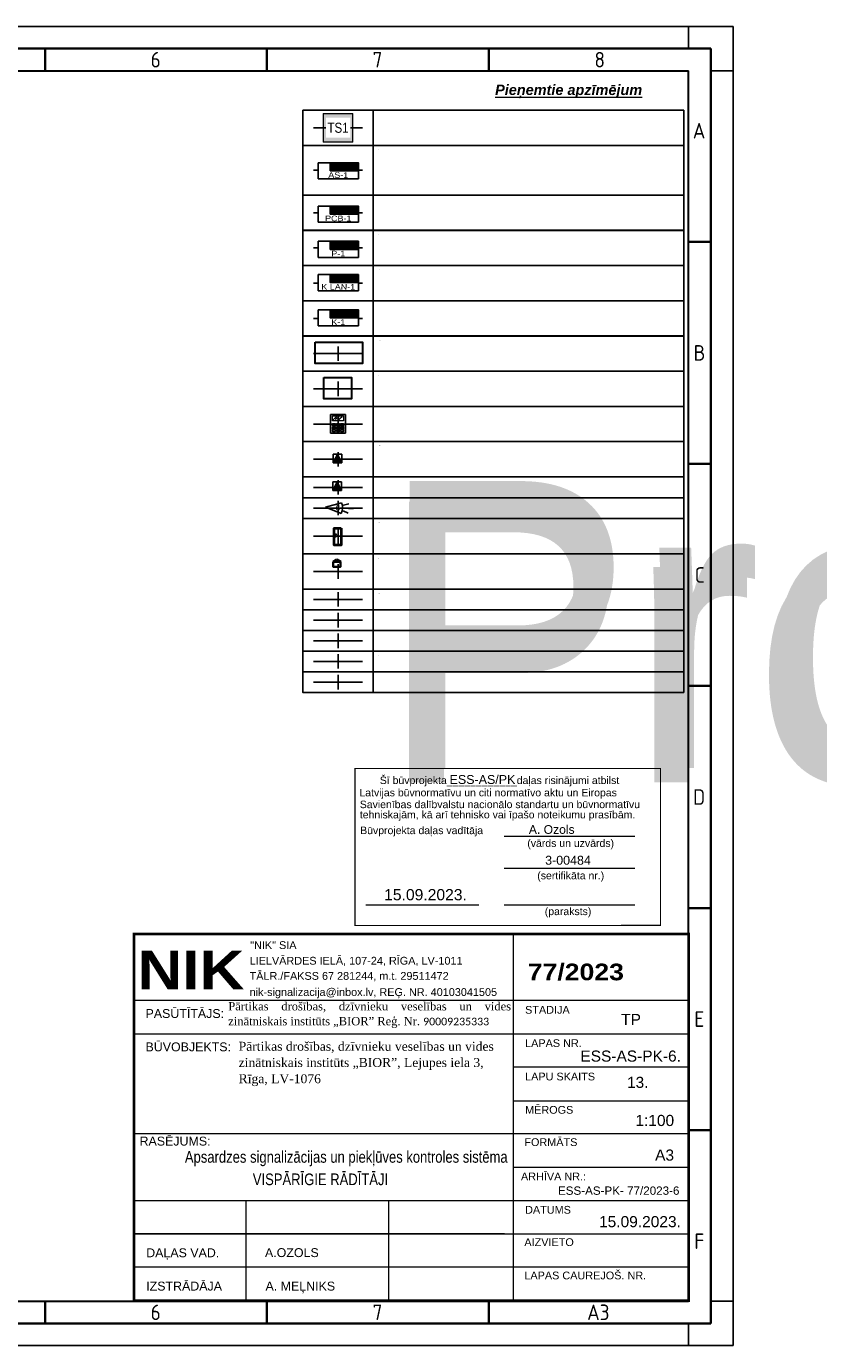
# Model space of a CAD drawing. Header units: millimetres. Extents: x -1662057 to -197461, y -941126 to 63888.
# Tile 207 of 209: x -1570081 to -1545863, y -279418 to -239123. Entities that reach past the tile are written whole.
import ezdxf
from ezdxf.enums import TextEntityAlignment as Align

# ---------------------------------------------------------------- set-up
doc = ezdxf.new("R2018")
doc.units = ezdxf.units.MM
doc.set_wipeout_variables(frame=1)
doc.layers.get('0').update_dxf_attribs({"linetype": 'CONTINUOUS'})
for name, color, linetype, lineweight in [('00_rāmis', 7, 'CONTINUOUS', 18), ('00_text_rakstlaukums', 7, 'CONTINUOUS', 18), ('00_tieva', 7, 'CONTINUOUS', 15), ('1-VS', 174, 'CONTINUOUS', 9), ('AS_detektori', 234, 'CONTINUOUS', 15), ('AS_kabelis', 16, 'CONTINUOUS', 15), ('Izolacija', 250, 'CONTINUOUS', 9), ('TEXT', 7, 'CONTINUOUS', 9), ('Titlebox', 7, 'CONTINUOUS', 9), ('UAS_Text', 7, 'CONTINUOUS', 9), ('Vājstrāvas tīkls', 5, 'CONTINUOUS', 30)]:
    doc.layers.add(name, color=color, linetype=linetype, lineweight=lineweight)
for name, color, linetype in [('Apsardze', 5, 'CONTINUOUS'), ('ESS AS', 5, 'CONTINUOUS'), ('ESS_AS_iekartas', 102, 'CONTINUOUS'), ('PDF_Geometry', 7, 'CONTINUOUS'), ('Rasējuma lapa', 7, 'CONTINUOUS'), ('TEXTI', 7, 'CONTINUOUS'), ('VS AS', 7, 'CONTINUOUS'), ('VS-AS_Iekartas', 5, 'CONTINUOUS'), ('VS_Apzimejumi', 7, 'CONTINUOUS')]:
    doc.layers.add(name, color=color, linetype=linetype)
doc.layers.add('VS_Info', color=21, linetype='CONTINUOUS', plot=False)
doc.styles.add('#STURIS', font='arial.ttf')
doc.styles.add('1', font='ariali.ttf')
doc.styles.add('ARIAL', font='arialbd.ttf')
doc.styles.add('Arial_baltic', font='arial.ttf')
doc.styles.add('Bold', font='ariblk.ttf', dxfattribs={"height": 60})
doc.styles.add('Calibri', font='calibri.ttf')
doc.styles.add('DEL_Arial Narrow', font='ARIALN.TTF')
doc.styles.add('ISO', font='iso')
doc.styles.add('ROMANS', font='arial.ttf', dxfattribs={"width": 0.8, "oblique": 15})
doc.styles.add('WMF-Arial Baltic0', font='arial.ttf')
doc.styles.add('WMF-Arial0', font='arialbd.ttf')

# ---------------------------------------------------------------- blocks, each defined once
blk = doc.blocks.new('A3_L')
at = {"layer": 'Rasējuma lapa'}
for p, q in [((-420, 297), (0, 297)), ((-420, 0), (-420, 297)), ((-420, 287), (-420, 297)), ((-420, 297), (-410, 297)), ((-410, 297), (-410, 292)), ((-10, 297), (0, 297)), ((-10, 292), (-10, 297)), ((0, 0), (0, 297)), ((0, 297), (0, 287)), ((-410, 292), (-415, 292)), ((-415, 292), (-415, 287)), ((-5, 292), (-10, 292)), ((-5, 287), (-5, 292)), ((-415, 287), (-420, 287)), ((0, 287), (-5, 287)), ((-420, 0), (-420, 10)), ((-420, 10), (-415, 10)), ((-415, 10), (-415, 5)), ((-5, 5), (-5, 10)), ((-5, 10), (0, 10)), ((0, 10), (0, 0)), ((-415, 5), (-410, 5)), ((-410, 5), (-410, 0)), ((-10, 0), (-10, 5)), ((-10, 5), (-5, 5)), ((-420, 0), (0, 0)), ((-410, 0), (-420, 0)), ((0, 0), (-10, 0))]:
    blk.add_line(p, q, dxfattribs=at)
at = {"layer": 'Rasējuma lapa', "lineweight": 35}
for p, q in [((-405, 292), (-5, 292)), ((-405, 5), (-405, 292)), ((-355, 287), (-355, 292)), ((-305, 287), (-305, 292)), ((-255, 287), (-255, 292)), ((-205, 287), (-205, 292)), ((-155, 287), (-155, 292)), ((-105, 287), (-105, 292)), ((-55, 287), (-55, 292)), ((-5, 5), (-5, 292)), ((-400, 248.5), (-405, 248.5)), ((-5, 248.5), (-10, 248.5)), ((-400, 198.5), (-405, 198.5)), ((-5, 198.5), (-10, 198.5)), ((-400, 148.5), (-405, 148.5)), ((-5, 148.5), (-10, 148.5)), ((-400, 98.5), (-405, 98.5)), ((-5, 98.5), (-10, 98.5)), ((-400, 48.5), (-405, 48.5)), ((-5, 48.5), (-10, 48.5)), ((-355, 5), (-355, 10)), ((-305, 5), (-305, 10)), ((-255, 5), (-255, 10)), ((-205, 5), (-205, 10)), ((-155, 5), (-155, 10)), ((-105, 5), (-105, 10)), ((-55, 5), (-55, 10)), ((-405, 5), (-5, 5))]:
    blk.add_line(p, q, dxfattribs=at)
at = {"layer": 'Rasējuma lapa', "lineweight": 30}
for p, q in [((-400, 287), (-10, 287)), ((-400, 10), (-400, 287)), ((-10, 10), (-10, 287)), ((-400, 10), (-10, 10))]:
    blk.add_line(p, q, dxfattribs=at)
at = {"layer": 'Rasējuma lapa', "style": 'ISO'}
for s, p in [('1', (-380.88, 287.75)), ('2', (-331.29, 287.75)), ('3', (-281.3, 287.75)), ('4', (-231.4, 287.75)), ('5', (-181.3, 287.75)), ('6', (-131.21, 287.75)), ('7', (-81.22, 287.75)), ('8', (-31.22, 287.75)), ('A', (-9.07, 271.75)), ('A', (-404.07, 268.5)), ('B', (-403.9, 221.75)), ('B', (-8.9, 221.75)), ('C', (-403.64, 171.75)), ('C', (-8.64, 171.75)), ('D', (-404, 121.75)), ('D', (-9, 121.75)), ('E', (-403.73, 71.75)), ('E', (-8.73, 71.75)), ('F', (-403.73, 25)), ('F', (-8.73, 21.75)), ('1', (-380.88, 5.75)), ('2', (-331.29, 5.75)), ('3', (-281.3, 5.75)), ('4', (-231.4, 5.75)), ('5', (-181.3, 5.75)), ('6', (-131.21, 5.75)), ('7', (-81.22, 5.75)), ('A3', (-32.87, 5.75))]:
    blk.add_text(s, height=3.5, dxfattribs=at).set_placement(p)
blk = doc.blocks.new('*U1305')
at = {"layer": 'Rasējuma lapa'}
blk.add_blockref('A3_L', (0, 0), dxfattribs=at)
blk = doc.blocks.new('*U1708')
at = {"layer": 'VS_Apzimejumi', "ltscale": 25}
blk.add_lwpolyline([(-1700, 0), (-1700, -1200), (0, -1200), (0, 0), (-1700, 0)], dxfattribs=at)
at = {"layer": 'VS_Apzimejumi'}
blk.add_lwpolyline([(0, 0), (7500, 0), (7500, -1200), (0, -1200), (0, 0)], dxfattribs=at)
at = {"layer": 'VS_Info'}
blk.add_line((-1445, -600), (-255, -600), dxfattribs=at)
blk.add_lwpolyline([(-850, -425), (-850, -775)], dxfattribs=at)
at = {"lineweight": 30, "flags": 104}
blk.add_attdef('NOSAUKUMS', text='', height=200, dxfattribs=at).set_placement((121, -99), align=Align.TOP_LEFT)
blk = doc.blocks.new('*U1709')
at = {"layer": 'VS_Apzimejumi', "ltscale": 25}
blk.add_lwpolyline([(-1700, 0), (-1700, -850), (0, -850), (0, 0), (-1700, 0)], dxfattribs=at)
at = {"layer": 'VS_Apzimejumi'}
blk.add_lwpolyline([(0, 0), (7500, 0), (7500, -850), (0, -850), (0, 0)], dxfattribs=at)
at = {"layer": 'VS_Info'}
blk.add_line((-1445, -425), (-255, -425), dxfattribs=at)
blk.add_lwpolyline([(-850, -250), (-850, -600)], dxfattribs=at)
at = {"lineweight": 30, "flags": 104}
blk.add_attdef('NOSAUKUMS', text='', height=200, dxfattribs=at).set_placement((121, -99), align=Align.TOP_LEFT)
blk = doc.blocks.new('DEL_VS-AS_kontroles_panelis')
blk.add_wipeout([(-326, 261), (326, 261), (326, -1), (-326, -1)]).dxf.layer = 'AS_kabelis'
at = {"layer": 'VS-AS_Iekartas', "color": 0}
for p, q in [((-325, 260), (325, 260)), ((-325, 0), (-325, 260)), ((-130, 252), (-122, 260)), ((-130, 229), (-99, 260)), ((-130, 207), (-77, 260)), ((-130, 184), (-54, 260)), ((-130, 162), (-32, 260)), ((-130, 139), (-9, 260)), ((-18, 130), (-130, 242)), ((-40, 130), (-130, 220)), ((5, 130), (-125, 260)), ((-117, 130), (13, 260)), ((27, 130), (-103, 260)), ((-95, 130), (35, 260)), ((50, 130), (-80, 260)), ((-72, 130), (58, 260)), ((72, 130), (-58, 260)), ((-50, 130), (80, 260)), ((95, 130), (-35, 260)), ((-27, 130), (103, 260)), ((117, 130), (-13, 260)), ((-5, 130), (125, 260)), ((139, 130), (9, 260)), ((18, 130), (148, 260)), ((162, 130), (32, 260)), ((40, 130), (170, 260)), ((184, 130), (54, 260)), ((63, 130), (193, 260)), ((207, 130), (77, 260)), ((85, 130), (215, 260)), ((229, 130), (99, 260)), ((108, 130), (238, 260)), ((252, 130), (122, 260)), ((130, 130), (260, 260)), ((274, 130), (144, 260)), ((152, 130), (282, 260)), ((297, 130), (167, 260)), ((175, 130), (305, 260)), ((319, 130), (189, 260)), ((197, 130), (325, 258)), ((325, 146), (211, 260)), ((220, 130), (325, 235)), ((325, 169), (234, 260)), ((242, 130), (325, 213)), ((325, 191), (256, 260)), ((325, 214), (279, 260)), ((325, 236), (301, 260)), ((325, 259), (324, 260)), ((325, 260), (325, 0)), ((325, 0), (-325, 0)), ((-63, 130), (-130, 197)), ((-85, 130), (-130, 175)), ((-108, 130), (-130, 152)), ((265, 130), (325, 190)), ((287, 130), (325, 168)), ((310, 130), (325, 145))]:
    blk.add_line(p, q, dxfattribs=at)
blk.add_lwpolyline([(-130, 260), (325, 260), (325, 130), (-130, 130)], close=True, dxfattribs=at)
at = {"layer": 'VS-AS_Iekartas', "color": 0, "style": 'DEL_Arial Narrow', "width": 1.4}
blk.add_attdef('TIPS', text='', height=90, dxfattribs=at).set_placement((0, -10), align=Align.BOTTOM_CENTER)
blk = doc.blocks.new('*U1710')
at = {"layer": 'VS_Apzimejumi', "ltscale": 25}
blk.add_lwpolyline([(-1700, 0), (-1700, -500), (0, -500), (0, 0), (-1700, 0)], dxfattribs=at)
at = {"layer": 'VS_Apzimejumi'}
blk.add_lwpolyline([(0, 0), (7500, 0), (7500, -500), (0, -500), (0, 0)], dxfattribs=at)
at = {"layer": 'VS_Info'}
blk.add_line((-1445, -250), (-255, -250), dxfattribs=at)
blk.add_lwpolyline([(-850, -75), (-850, -425)], dxfattribs=at)
at = {"lineweight": 30, "flags": 104}
blk.add_attdef('NOSAUKUMS', text='', height=200, dxfattribs=at).set_placement((121, -99), align=Align.TOP_LEFT)
blk = doc.blocks.new('*U2829')
at = {"layer": 'Vājstrāvas tīkls', "color": 234, "lineweight": 9}
for p, q in [((-140, 385), (-54, 479)), ((-54, 479), (-72, 402)), ((-72, 402), (15, 478)), ((-13, 367), (118, 481)), ((15, 478), (-13, 367))]:
    blk.add_line(p, q, dxfattribs=at)
at = {"layer": 'Vājstrāvas tīkls', "color": 234, "lineweight": 15, "ltscale": 0.05}
blk.add_lwpolyline([(-217, 542), (217, 542), (217, 0), (-217, 0)], close=True, dxfattribs=at)
at = {"layer": 'Vājstrāvas tīkls', "color": 234, "lineweight": 25, "ltscale": 0.05}
for points in [[(-217, 542), (217, 542), (217, 0), (-217, 0)], [(-164, 268), (-77, 268), (-77, 217), (-164, 217)], [(-164, 184), (-77, 184), (-77, 133), (-164, 133)], [(-164, 100), (-77, 100), (-77, 49), (-164, 49)], [(-44, 268), (44, 268), (44, 217), (-44, 217)], [(-44, 184), (44, 184), (44, 133), (-44, 133)], [(-44, 100), (44, 100), (44, 49), (-44, 49)], [(77, 268), (164, 268), (164, 217), (77, 217)], [(77, 184), (164, 184), (164, 133), (77, 133)], [(77, 100), (164, 100), (164, 49), (77, 49)]]:
    blk.add_lwpolyline(points, close=True, dxfattribs=at)
at = {"layer": 'Vājstrāvas tīkls', "color": 234, "lineweight": 9, "ltscale": 0.05}
blk.add_lwpolyline([(-164, 502), (164, 502), (164, 354), (-164, 354)], close=True, dxfattribs=at)
at = {"layer": 'AS_detektori', "lineweight": 5, "style": 'ARIAL'}
blk.add_attdef('KEYPAD', text='', height=188, dxfattribs=at).set_placement((-596, 331), align=Align.CENTER)
blk = doc.blocks.new('A$C7E0A7937')
at = {"layer": 'Izolacija', "ltscale": 5, "true_color": 0xffffff}
h = blk.add_hatch(color=7, dxfattribs=at)
h.dxf.hatch_style = 1
h.paths.add_polyline_path([(399, 375), (-399, 375), (-399, -375), (399, -375)])
at = {"layer": '1-VS', "color": 5, "lineweight": 20, "ltscale": 20, "const_width": 22.5}
blk.add_lwpolyline([(-399, -375), (399, -375), (399, 375), (-399, 375)], close=True, dxfattribs=at)
at = {"layer": '1-VS', "color": 251, "lineweight": 20, "ltscale": 20}
blk.add_lwpolyline([(-399, -375), (399, -375), (399, 375), (-399, 375)], close=True, dxfattribs=at)
at = {"layer": 'UAS_Text', "color": 251, "lineweight": 9, "insert": (1, -1), "char_height": 270, "width": 385.23, "attachment_point": 5, "bg_fill": 3, "box_fill_scale": 1.5, "bg_fill_color": 256, "bg_fill_transparency": 0}
blk.add_mtext('{\\fArial Narrow|b0|i0|c186|p34;\\C5;TS1}', dxfattribs=at)
blk = doc.blocks.new('smk')
at = {"layer": 'Apsardze'}
for p, q in [((-200, 0), (-200, 200)), ((-200, 0), (-100, 200)), ((-200, 200), (0, 200)), ((0, 0), (-200, 0)), ((-100, 200), (0, 0)), ((0, 200), (0, 0))]:
    blk.add_line(p, q, dxfattribs=at)
at = {"layer": 'Apsardze', "linetype": 'ByBlock'}
for p, q in [((-188, 25), (-13, 25)), ((-170, 60), (-30, 60)), ((-152, 96), (-48, 96)), ((-135, 131), (-65, 131)), ((-117, 166), (-83, 166))]:
    blk.add_line(p, q, dxfattribs=at)
blk = doc.blocks.new('pir')
at = {"layer": 'Apsardze'}
for p, q in [((-530, 1), (-797, 1)), ((-512, 81), (-665, 133)), ((0, 0), (-457, 153)), ((0, 0), (-457, -152)), ((-512, -84), (-662, -135))]:
    blk.add_line(p, q, dxfattribs=at)
blk.add_arc((-151, 1), 342, 153.6522, 206.5245, dxfattribs=at)

msp = doc.modelspace()

# ---------------------------------------------------------------- linework, layer by layer
at = {"layer": '00_rāmis'}
for p, q in [((-1549834.87977, -266844.64774), (-1566793.97119, -266844.64769)), ((-1549834.87662, -266844.64774), (-1566793.96804, -266844.64769))]:
    msp.add_line(p, q, dxfattribs=at)
at = {"layer": '00_rāmis', "const_width": 84.79564}
msp.add_lwpolyline([(-1566793.97854, -278041.71535), (-1549834.87662, -278041.71535), (-1549834.87662, -266844.64774), (-1566793.97854, -266844.64774)], close=True, dxfattribs=at)
at = {"layer": '00_tieva', "color": 18, "true_color": 0x000000, "transparency": 33554687}
for p, q in [((-1551486.56201, -263871.29886), (-1555477.79483, -263871.29886)), ((-1551486.56201, -264844.99429), (-1555477.79483, -264844.99429)), ((-1556251.48328, -265962.85938), (-1559705.02582, -265962.85938)), ((-1551486.56201, -265962.85938), (-1555477.79483, -265962.85938))]:
    msp.add_line(p, q, dxfattribs=at)
at = {"layer": '00_tieva'}
for p, q in [((-1555193.53925, -278041.71763), (-1555193.53925, -266844.64769)), ((-1549834.87977, -268880.56725), (-1566793.96995, -268880.55155)), ((-1555193.54846, -278041.71763), (-1555193.54846, -268880.56725)), ((-1566793.97091, -269899.23524), (-1549834.88898, -269899.23524)), ((-1549834.87977, -270917.61203), (-1555193.54846, -270917.61202)), ((-1555193.54846, -271936.28497), (-1549834.88898, -271936.28497)), ((-1549834.87977, -272953.53155), (-1566793.97457, -272953.53149)), ((-1555193.54846, -273972.20448), (-1549834.88898, -273972.20448)), ((-1566793.97601, -274989.45101), (-1549834.87977, -274989.45106)), ((-1566793.97601, -274989.45101), (-1549834.87977, -274989.45106)), ((-1563362.32859, -278041.71603), (-1563362.32859, -274989.45101)), ((-1558999.18252, -278041.71715), (-1558999.18252, -274989.45101)), ((-1555463.92391, -276006.98285), (-1566793.97679, -276006.98285)), ((-1566793.97601, -276006.98285), (-1549834.87977, -276006.98291)), ((-1555463.92391, -276006.98285), (-1566658.29915, -276006.98285)), ((-1555463.92391, -277024.5147), (-1566793.97679, -277024.5147)), ((-1549834.87977, -277024.51475), (-1566658.29915, -277024.5147))]:
    msp.add_line(p, q, dxfattribs=at)
at = {"layer": 'ESS AS', "color": 1, "lineweight": 35, "ltscale": 2, "transparency": 33554687}
for p, q in [((-1560590.12758, -255404.54874), (-1560704.30588, -255479.45093)), ((-1560587.74834, -255404.54874), (-1560473.57004, -255479.45093))]:
    msp.add_line(p, q, dxfattribs=at)
at = {"layer": 'ESS AS', "color": 5, "lineweight": 40, "ltscale": 2, "transparency": 33554687}
msp.add_lwpolyline([(-1560454.78259, -254445.48156), (-1560454.78259, -254966.68266), (-1560672.53194, -254966.68266), (-1560672.53194, -254445.48156)], close=True, dxfattribs=at)
at = {"layer": 'ESS AS', "color": 1, "lineweight": 35, "ltscale": 2, "transparency": 33554687}
msp.add_lwpolyline([(-1560704.43425, -255479.58546), (-1560474.15202, -255479.58546), (-1560474.15202, -255626.07779), (-1560704.43425, -255626.07779)], close=True, dxfattribs=at)
at = {"layer": 'ESS AS', "color": 5, "transparency": 33554687, "const_width": 31.64062}
for points in [[(-1561308.07097, -256614.23147), (-1559801.97722, -256614.23147)], [(-1561308.07097, -257255.48147), (-1559801.97722, -257255.48147)]]:
    msp.add_lwpolyline(points, dxfattribs=at)
at = {"layer": 'ESS AS', "color": 6, "transparency": 33554687, "const_width": 31.64062}
for points in [[(-1561308.07097, -257891.10533), (-1559801.97722, -257891.10533)], [(-1561308.07097, -258518.83278), (-1559801.97722, -258518.83278)]]:
    msp.add_lwpolyline(points, dxfattribs=at)
at = {"layer": 'ESS AS', "color": 1, "transparency": 33554687, "const_width": 31.64062}
msp.add_lwpolyline([(-1561308.07097, -259159.3061), (-1559801.97722, -259159.3061)], dxfattribs=at)
at = {"layer": 'ESS_AS_iekartas', "color": 5, "lineweight": 30}
msp.add_lwpolyline([(-1561255.49345, -248767.93701), (-1559807.22335, -248767.93701), (-1559807.22335, -249420.98385), (-1561255.49345, -249420.98385)], close=True, dxfattribs=at)
at = {"layer": 'ESS_AS_iekartas', "color": 6, "lineweight": 30}
msp.add_lwpolyline([(-1560991.70182, -249843.72948), (-1560144.16033, -249843.72948), (-1560144.16033, -250496.77631), (-1560991.70182, -250496.77631)], close=True, dxfattribs=at)
at = {"layer": 'PDF_Geometry', "lineweight": 9}
msp.add_lwpolyline([(-1566444.61495, -266825.83908), (-1549832.14176, -266825.83908)], dxfattribs=at)
at = {"layer": 'TEXTI', "color": 18, "ltscale": 30, "true_color": 0x000000, "transparency": 33554687, "const_width": 33.97769}
msp.add_lwpolyline([(-1560035.59591, -266583.93263), (-1560035.51662, -261793.07446), (-1550696.61247, -261793.0457), (-1550696.61247, -266582.27459)], close=True, dxfattribs=at)

# ---------------------------------------------------------------- block references
at = {"layer": 'ESS AS', "color": 18, "true_color": 0x000000, "transparency": 33554687}
ref = msp.add_blockref('*U1709', (-1559479.23504, -241682.24615), dxfattribs=dict(at, xscale=1.265625, yscale=1.265625, zscale=1.265625))
lines = msp.add_mtext('Projekt. telekomunikāciju 19" skapis', dxfattribs={"layer": '0', "insert": (-1559326.40271, -241807.38142), "char_height": 2.5, "attachment_point": 1})
ref.add_attrib('NOSAUKUMS', '', (-1559326.40271, -241807.38142), dxfattribs={"flags": 104}).embed_mtext(lines)
ref = msp.add_blockref('*U1708', (-1559479.24284, -242758.01221), dxfattribs=dict(at, xscale=1.265625, yscale=1.265625, zscale=1.265625))
lines = msp.add_mtext('Projekt. centrālais vadības panelis Integriti ISC Controller, \\Pmetāliskā kārba ar barošanas bloku.  INTG-996001EUPS \\Par visām paplašinātāju kartēm', dxfattribs={"layer": '0', "insert": (-1559326.41052, -242883.14748), "char_height": 2.5, "attachment_point": 1})
ref.add_attrib('NOSAUKUMS', '', (-1559326.41052, -242883.14748), dxfattribs={"flags": 104}).embed_mtext(lines)
ref = msp.add_blockref('*U1709', (-1559479.24284, -244276.71207), dxfattribs=dict(at, xscale=1.265625, yscale=1.265625, zscale=1.265625))
lines = msp.add_mtext('Projekt. 8 zonu paplāšinātājs Integriti - 8 Zone LAN,\\PPCB only. INTG-996005PCB&KIT', dxfattribs={"layer": '0', "insert": (-1559326.41052, -244401.84734), "char_height": 2.5, "attachment_point": 1})
ref.add_attrib('NOSAUKUMS', '', (-1559326.41052, -244401.84734), dxfattribs={"flags": 104}).embed_mtext(lines)
ref = msp.add_blockref('*U1709', (-1559479.24284, -245352.72667), dxfattribs=dict(at, xscale=1.265625, yscale=1.265625, zscale=1.265625))
lines = msp.add_mtext('Projekt. 8 zonu paplāšinātājs Integriti - 8 Zone UniBus,\\PINTG-996500PCB&KIT', dxfattribs={"layer": '0', "insert": (-1559326.41052, -245477.86194), "char_height": 2.5, "attachment_point": 1})
ref.add_attrib('NOSAUKUMS', '', (-1559326.41052, -245477.86194), dxfattribs={"flags": 104}).embed_mtext(lines)
ref = msp.add_blockref('*U1709', (-1559479.24284, -246428.52635), dxfattribs=dict(at, xscale=1.265625, yscale=1.265625, zscale=1.265625))
lines = msp.add_mtext('Projekt. divu durvju kontrolieris Intelligent LAN Access\\PModule. INTG-996018PCB&K', dxfattribs={"layer": '0', "insert": (-1559326.41052, -246553.66162), "char_height": 2.5, "attachment_point": 1})
ref.add_attrib('NOSAUKUMS', '', (-1559326.41052, -246553.66162), dxfattribs={"flags": 104}).embed_mtext(lines)
ref = msp.add_blockref('*U1709', (-1559479.24284, -247504.32292), dxfattribs=dict(at, xscale=1.265625, yscale=1.265625, zscale=1.265625))
lines = msp.add_mtext('Projekt. UniBus Divu durvju kontrolieris-paplāšinātājs \\PINTG-996535PCB&K', dxfattribs={"layer": '0', "insert": (-1559326.41052, -247629.45819), "char_height": 2.5, "attachment_point": 1})
ref.add_attrib('NOSAUKUMS', '', (-1559326.41052, -247629.45819), dxfattribs={"flags": 104}).embed_mtext(lines)
ref = msp.add_blockref('*U1709', (-1559479.24284, -248579.97994), dxfattribs=dict(at, xscale=1.265625, yscale=1.265625, zscale=1.265625))
lines = msp.add_mtext('Projekt. metāliskā kārba ar barošanas bloku 8A \\PINTG-995203PE8EU', dxfattribs={"layer": '0', "insert": (-1559326.41052, -248705.11521), "char_height": 2.5, "attachment_point": 1})
ref.add_attrib('NOSAUKUMS', '', (-1559326.41052, -248705.11521), dxfattribs={"flags": 104}).embed_mtext(lines)
ref = msp.add_blockref('*U1709', (-1559479.24284, -249655.7724), dxfattribs=dict(at, xscale=1.265625, yscale=1.265625, zscale=1.265625))
lines = msp.add_mtext('Projekt. metāliskā kārba ar barošanas bloku 3A \\PINTG-995201PEEU3', dxfattribs={"layer": '0', "insert": (-1559326.41052, -249780.90767), "char_height": 2.5, "attachment_point": 1})
ref.add_attrib('NOSAUKUMS', '', (-1559326.41052, -249780.90767), dxfattribs={"flags": 104}).embed_mtext(lines)
ref = msp.add_blockref('*U1709', (-1559479.24284, -250731.55833), dxfattribs=dict(at, xscale=1.265625, yscale=1.265625, zscale=1.265625))
lines = msp.add_mtext('Projekt. LCD vadības tastatūra Prisma Terminal \\Pfor Integriti - White INTG-996400', dxfattribs={"layer": '0', "insert": (-1559326.41052, -250856.6936), "char_height": 2.5, "attachment_point": 1})
ref.add_attrib('NOSAUKUMS', '', (-1559326.41052, -250856.6936), dxfattribs={"flags": 104}).embed_mtext(lines)
at = {"layer": 'ESS AS', "transparency": 33554687}
ref = msp.add_blockref('*U2829', (-1560555.02409, -251544.55759), dxfattribs=dict(at, xscale=1.0418625, yscale=1.0418625, zscale=1.0418625))
lines = msp.add_mtext('VP ', dxfattribs={"layer": 'AS_detektori', "lineweight": 5, "insert": (-1561175.67416, -251199.74323), "char_height": 2.5, "attachment_point": 1, "bg_fill": 3, "box_fill_scale": 1, "bg_fill_color": 256, "bg_fill_transparency": 0})
ref.add_attrib('KEYPAD', '', (-1561175.67416, -251199.74323), dxfattribs={"flags": 104}).embed_mtext(lines)
at = {"layer": 'ESS AS', "color": 18, "true_color": 0x000000, "transparency": 33554687}
ref = msp.add_blockref('*U1709', (-1559479.24284, -251807.32143), dxfattribs=dict(at, xscale=1.265625, yscale=1.265625, zscale=1.265625))
lines = msp.add_mtext('Projekt. magnētiskais kontakts vārtiem, uzliekamais, \\Pnostrādāšanas attālums 7.3 cm ar plāksni MS-55', dxfattribs={"layer": '0', "insert": (-1559326.41052, -251932.4567), "char_height": 2.5, "attachment_point": 1})
ref.add_attrib('NOSAUKUMS', '', (-1559326.41052, -251932.4567), dxfattribs={"flags": 104}).embed_mtext(lines)
ref = msp.add_blockref('*U1710', (-1559479.24284, -252886.61472), dxfattribs=dict(at, xscale=1.265625, yscale=1.265625, zscale=1.265625))
lines = msp.add_mtext('Projekt. durvju magnētiskie kontakti ZDD-417M', dxfattribs={"layer": '0', "insert": (-1559326.41052, -253011.74999), "char_height": 8762.180394, "attachment_point": 1})
ref.add_attrib('NOSAUKUMS', '', (-1559326.41052, -253011.74999), dxfattribs={"flags": 104}).embed_mtext(lines)
ref = msp.add_blockref('*U1710', (-1559479.24284, -253519.24491), dxfattribs=dict(at, xscale=1.265625, yscale=1.265625, zscale=1.265625))
lines = msp.add_mtext('Projekt. kombinētajs detektors TITAN GB', dxfattribs={"layer": '0', "insert": (-1559326.41052, -253644.38018), "char_height": 8572.5175739, "attachment_point": 1})
ref.add_attrib('NOSAUKUMS', '', (-1559326.41052, -253644.38018), dxfattribs={"flags": 104}).embed_mtext(lines)
ref = msp.add_blockref('*U1709', (-1559479.24284, -254159.15909), dxfattribs=dict(at, xscale=1.265625, yscale=1.265625, zscale=1.265625))
lines = msp.add_mtext('Projekt. Karšu nolāsītājs ar kodu šifrātoru \\P(datu protokols E-Marim un RS485) INTG-994725', dxfattribs={"layer": '0', "insert": (-1559326.41052, -254284.29436), "char_height": 2.5, "attachment_point": 1})
ref.add_attrib('NOSAUKUMS', '', (-1559326.41052, -254284.29436), dxfattribs={"flags": 104}).embed_mtext(lines)
ref = msp.add_blockref('*U1709', (-1559479.24284, -255234.83243), dxfattribs=dict(at, xscale=1.265625, yscale=1.265625, zscale=1.265625))
lines = msp.add_mtext('Projekt. elektromagnētiskais sprūds, normāli atvērts (NO)\\PEff-Eff, 12/24Vdc, Eff-Eff 138W.13-----E91', dxfattribs={"layer": '0', "insert": (-1559326.41052, -255359.9677), "char_height": 2.5, "attachment_point": 1})
ref.add_attrib('NOSAUKUMS', '', (-1559326.41052, -255359.9677), dxfattribs={"flags": 104}).embed_mtext(lines)
ref = msp.add_blockref('*U1710', (-1559479.24284, -256309.07408), dxfattribs=dict(at, xscale=1.265625, yscale=1.265625, zscale=1.265625))
lines = msp.add_mtext('Projekt. kabelis (magnētkontaktiem) CQR 4x0,22', dxfattribs={"layer": '0', "insert": (-1559326.41052, -256434.20935), "char_height": 2.5, "attachment_point": 1})
ref.add_attrib('NOSAUKUMS', '', (-1559326.41052, -256434.20935), dxfattribs={"flags": 104}).embed_mtext(lines)
ref = msp.add_blockref('*U1710', (-1559479.24284, -256941.88658), dxfattribs=dict(at, xscale=1.265625, yscale=1.265625, zscale=1.265625))
lines = msp.add_mtext('Projekt. kabelis (kustības detektoriem) CQR 8x0,22', dxfattribs={"layer": '0', "insert": (-1559326.41052, -257067.02185), "char_height": 2.5, "attachment_point": 1})
ref.add_attrib('NOSAUKUMS', '', (-1559326.41052, -257067.02185), dxfattribs={"flags": 104}).embed_mtext(lines)
ref = msp.add_blockref('*U1710', (-1559479.24284, -257574.69908), dxfattribs=dict(at, xscale=1.265625, yscale=1.265625, zscale=1.265625))
lines = msp.add_mtext('Projekt. kabelis (tastatūrām) Cat5e FTP 4x2x0.5', dxfattribs={"layer": '0', "insert": (-1559326.41052, -257699.83435), "char_height": 2.5, "attachment_point": 1})
ref.add_attrib('NOSAUKUMS', '', (-1559326.41052, -257699.83435), dxfattribs={"flags": 104}).embed_mtext(lines)
ref = msp.add_blockref('*U1710', (-1559479.24284, -258202.42653), dxfattribs=dict(at, xscale=1.265625, yscale=1.265625, zscale=1.265625))
lines = msp.add_mtext('Projekt. kabelis (panelim) Cat5e FTP  4x2x0.5', dxfattribs={"layer": '0', "insert": (-1559326.41052, -258327.5618), "char_height": 2.5, "attachment_point": 1})
ref.add_attrib('NOSAUKUMS', '', (-1559326.41052, -258327.5618), dxfattribs={"flags": 104}).embed_mtext(lines)
ref = msp.add_blockref('*U1710', (-1559479.24284, -258834.85072), dxfattribs=dict(at, xscale=1.265625, yscale=1.265625, zscale=1.265625))
lines = msp.add_mtext('Projekt. kabelis (sprūdam) Omy 2x1.0', dxfattribs={"layer": '0', "insert": (-1559326.41052, -258959.98599), "char_height": 2.5, "attachment_point": 1})
ref.add_attrib('NOSAUKUMS', '', (-1559326.41052, -258959.98599), dxfattribs={"flags": 104}).embed_mtext(lines)
at = {"layer": 'Rasējuma lapa', "xscale": 135.6730224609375, "yscale": 135.6730224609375, "zscale": 135.6730224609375}
msp.add_blockref('*U1305', (-1548479.97258, -279417.96394), dxfattribs=at)
at = {"layer": 'VS AS', "xscale": 1.318359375, "yscale": 1.318359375, "zscale": 1.318359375}
for p in [(-1560440.0059, -252457.48495), (-1560449.4659, -253302.60232)]:
    msp.add_blockref('smk', p, dxfattribs=at)
at = {"layer": 'VS AS', "xscale": 1.0546875, "yscale": 1.0546875, "zscale": 1.0546875, "rotation": 176.8636173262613}
msp.add_blockref('pir', (-1560933.69678, -253809.95124), dxfattribs=at)

# ---------------------------------------------------------------- texts
at = {"layer": '00_rāmis'}
for s, height, style, p in [('"NIK" SIA', 237.444202, 'Arial_baltic', (-1563238.32633, -267304.08306)), ('LIELVĀRDES IELĀ, 107-24, RĪGA, LV-1011', 237.4442015, 'Arial_baltic', (-1563256.84092, -267780.64946)), ('TĀLR./FAKSS 67 281244, m.t. 29511472', 237.4442015, 'Arial_baltic', (-1563256.84092, -268244.63523)), ('77/2023', 508.773834, 'Bold', (-1554755.2603, -268258.65951)), ('nik-signalizacija@inbox.lv, REĢ. NR. 40103041505', 237.4442015, 'Arial_baltic', (-1563256.84092, -268737.86183)), ('PASŪTĪTĀJS:', 271.3460449, 'Arial_baltic', (-1566438.5746, -269410.37884)), ('PASŪTĪTĀJS:', 271.3460449, 'Arial_baltic', (-1566438.56539, -269410.37884)), ('STADIJA', 237.444202, 'Arial_baltic', (-1554836.19725, -269280.58241)), ('TP', 338.3346, 'Arial_baltic', (-1551899.96693, -269625.05286)), ('BŪVOBJEKTS:', 271.3460449, 'Arial_baltic', (-1566438.56436, -270428.75067)), ('LAPAS NR.', 237.444202, 'Arial_baltic', (-1554836.19725, -270298.11425)), ('ESS-AS-PK-6. ', 338.3345998, 'Arial_baltic', (-1553145.37738, -270743.16937)), ('LAPU SKAITS', 237.4442015, 'Arial_baltic', (-1554836.19725, -271317.63213)), ('13.', 338.3346, 'Arial_baltic', (-1551720.86169, -271545.70179)), ('MĒROGS', 237.444202, 'Arial_baltic', (-1554836.19725, -272335.44925)), ('1:100', 339.182556, 'Arial_baltic', (-1551465.49044, -272710.49106)), ('RASĒJUMS:', 271.346045, 'Arial_baltic', (-1566620.76941, -273307.00529)), ('FORMĀTS', 237.444202, 'Arial_baltic', (-1554858.82992, -273322.40955)), ('A3', 339.182556, 'Arial_baltic', (-1550862.32735, -273767.19642)), ('ARHĪVA NR.:', 237.4442015, 'Arial_baltic', (-1554962.35358, -274370.91266)), ('ESS-AS-PK- 77/2023-6', 254.3869171, 'Arial_baltic', (-1553831.43292, -274811.31707)), ('DATUMS', 237.444202, 'Arial_baltic', (-1554836.19632, -275388.7129)), ('15.09.2023.', 339.1825562, 'Arial_baltic', (-1552576.37213, -275800.96737)), ('DAĻAS VAD.', 271.346045, 'Arial_baltic', (-1566417.71702, -276718.34953)), ('AIZVIETO', 237.444202, 'Arial_baltic', (-1554858.66627, -276376.61884)), ('A.OZOLS', 271.346045, 'Arial_baltic', (-1562787.61538, -276713.61961)), ('LAPAS CAUREJOŠ. NR.', 237.4442015, 'Arial_baltic', (-1554858.66685, -277394.30906)), ('IZSTRĀDĀJA', 271.346045, 'Arial_baltic', (-1566417.71702, -277735.88137)), ('A. MEĻNIKS', 271.346045, 'Arial_baltic', (-1562770.95234, -277735.88204))]:
    msp.add_text(s, height=height, dxfattribs=dict(at, style=style)).set_placement(p)
at = {"layer": '00_rāmis', "color": 5, "style": 'Bold'}
msp.add_text('NIK', height=1187.138947, dxfattribs=at).set_placement((-1566683.98508, -268537.07191))
at = {"layer": '00_text_rakstlaukums', "style": 'Arial_baltic', "width": 0.8}
for s, p in [('Apsardzes signalizācijas un piekļūves kontroles sistēma', (-1565235.74737, -273832.0165)), ('VISPĀRĪGIE RĀDĪTĀJI', (-1563159.25555, -274516.71889))]:
    msp.add_text(s, height=356.141684, dxfattribs=at).set_placement(p)
at = {"layer": 'ESS AS', "color": 5, "transparency": 33554687, "style": 'WMF-Arial0'}
msp.add_text('N', height=133.25214, dxfattribs=at).set_placement((-1560644.29136, -254743.11244))
at = {"layer": 'ESS AS', "color": 7, "linetype": 'ByBlock', "lineweight": 15, "transparency": 33554687, "insert": (-1555752.37149, -240901.81377), "char_height": 265.78125, "width": 9130.2583428, "attachment_point": 1, "rotation": 359.969999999, "style": '1'}
msp.add_mtext('{\\fArial|b1|i1|c186|p34;\\H1.1905x;\\L\\C256;\\c0;Pieņemtie apzīmējum}', dxfattribs=at)
at = {"layer": 'TEXT', "color": 18, "true_color": 0x000000, "transparency": 33554687, "insert": (-1557880.04601, -265646.74542), "char_height": 342.7734375, "width": 3509.488975, "attachment_point": 5, "style": '#STURIS'}
msp.add_mtext('{\\fArial|b0|i0|c186|p34;15.\\fArial|b0|i0|c0|p34;0\\fArial|b0|i0|c186|p34;9.2023.}', dxfattribs=at)
at = {"layer": 'TEXTI', "color": 18, "ltscale": 30, "true_color": 0x000000, "transparency": 33554687}
for s, height, style, p in [('Šī būvprojekta____________daļas risinājumi atbilst', 229.3494299, 'WMF-Arial Baltic0', (-1559277.49002, -262265.50216)), ('ESS-AS/PK', 272.46727, 'Arial_baltic', (-1557143.34252, -262262.64406)), ('Latvijas būvnormatīvu un citi normatīvo aktu un Eiropas ', 229.3494299, 'WMF-Arial Baltic0', (-1559901.02954, -262641.02291)), ('tehniskajām, kā arī tehnisko vai īpašo noteikumu prasībām.', 229.3494299, 'WMF-Arial Baltic0', (-1559888.9139, -263314.53944)), ('Savienības dalībvalstu nacionālo standartu un būvnormatīvu ', 229.3494299, 'WMF-Arial Baltic0', (-1559888.9139, -263001.53484)), ('Būvprojekta daļas vadītāja', 229.3494299, 'WMF-Arial Baltic0', (-1559877.66573, -263795.17327)), ('A. Ozols', 265.319824, 'Arial_baltic', (-1554722.19593, -263786.07442)), ('(vārds un uzvārds)', 229.3494299, 'WMF-Arial Baltic0', (-1554769.28765, -264185.95291)), ('3-00484', 272.46727, 'Arial_baltic', (-1554223.18585, -264729.06867)), ('(sertifikāta nr.)', 229.3494299, 'WMF-Arial Baltic0', (-1554464.49223, -265174.49733)), ('(paraksts)', 229.34943, 'WMF-Arial Baltic0', (-1554234.71766, -266268.78011))]:
    msp.add_text(s, height=height, dxfattribs=dict(at, style=style)).set_placement(p)
at = {"layer": 'Titlebox', "attachment_point": 1, "style": 'Calibri'}
for s, insert, char_height, width in [('\\pxa0.66667,sm1.07917,qj;{\\fTimes New Roman|b0|i0|c186|p18;Pārtikas drošības, dzīvnieku veselības un vides zinātniskais institūts „BIOR” Reģ. Nr. \\fCalibri|b0|i0|c0|p34;\\H0.91667x;90009235333}', (-1563909.41625, -268925.8689), 253.125, 8617.8480245), ('\\pxa0.66667,sm1.07917;{\\fTimes New Roman|b0|i0|c186|p18;\\H0.91667x;Pārtikas drošības, dzīvnieku veselības un vides zinātniskais institūts „BIOR”, \\fTimes New Roman|b0|i0|c0|p18;Lejupes iela 3, \\fTimes New Roman|b0|i0|c186|p18;\\PRīga, \\fTimes New Roman|b0|i0|c0|p18;LV-1076\\fCalibri|b0|i0|c0|p34;\\P\\pa0.25,s*,ql;\\fTimes New Roman|b0|i0|c0|p18; }', (-1563591.68317, -270138.54438), 300, 8475.0517374)]:
    msp.add_mtext(s, dxfattribs=dict(at, insert=insert, char_height=char_height, width=width))
at = {"layer": 'VS AS', "color": 5, "style": 'ROMANS'}
msp.add_text('S', height=158.20312, rotation=176.863617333, dxfattribs=at).set_placement((-1560476.04863, -253752.54135, 875.19667))

# ---------------------------------------------------------------- next in the draw order: block references
at = {"layer": 'ESS AS', "ltscale": 5, "transparency": 33554687, "xscale": 1.1390625, "yscale": 1.1390625, "zscale": 1.1390625}
msp.add_blockref('A$C7E0A7937', (-1560555.01629, -242220.13678), dxfattribs=at)
at = {"layer": 'ESS AS', "color": 1, "transparency": 33554687, "xscale": 1.8984375, "yscale": 1.8984375, "zscale": 1.8984375, "rotation": 359.9240141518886}
msp.add_blockref('DEL_VS-AS_kontroles_panelis', (-1560547.26169, -243781.79024), dxfattribs=at).add_auto_attribs({'TIPS': 'AS-1'})
at = {"layer": 'ESS AS', "color": 116, "true_color": 0x136734, "transparency": 33554687}
ref = msp.add_blockref('DEL_VS-AS_kontroles_panelis', (-1560547.26169, -245104.89929), dxfattribs=dict(at, xscale=1.8984375, yscale=1.8984375, zscale=1.8984375, rotation=359.9240141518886))
ref.add_attrib('TIPS', 'PCB-1', dxfattribs={"layer": 'VS-AS_Iekartas', "height": 170.859375, "rotation": 359.92401415, "style": 'DEL_Arial Narrow', "width": 1.4}).set_placement((-1560547.28686, -245123.88365), align=Align.BOTTOM_CENTER)
ref = msp.add_blockref('DEL_VS-AS_kontroles_panelis', (-1560547.26169, -246180.9139), dxfattribs=dict(at, xscale=1.8984375, yscale=1.8984375, zscale=1.8984375, rotation=359.9240141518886))
ref.add_attrib('TIPS', 'P-1', dxfattribs={"layer": 'VS-AS_Iekartas', "height": 170.859375, "rotation": 359.92401415, "style": 'DEL_Arial Narrow', "width": 1.4}).set_placement((-1560547.28686, -246199.89826), align=Align.BOTTOM_CENTER)
at = {"layer": 'ESS AS', "color": 5, "transparency": 33554687}
ref = msp.add_blockref('DEL_VS-AS_kontroles_panelis', (-1560547.26169, -247197.49455), dxfattribs=dict(at, xscale=1.8984375, yscale=1.8984375, zscale=1.8984375, rotation=359.9240141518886))
ref.add_attrib('TIPS', 'K LAN-1', dxfattribs={"layer": 'VS-AS_Iekartas', "height": 170.859375, "rotation": 359.92401415, "style": 'DEL_Arial Narrow', "width": 1.4}).set_placement((-1560547.28686, -247216.47891), align=Align.BOTTOM_CENTER)
ref = msp.add_blockref('DEL_VS-AS_kontroles_panelis', (-1560547.26169, -248273.29112), dxfattribs=dict(at, xscale=1.8984375, yscale=1.8984375, zscale=1.8984375, rotation=359.9240141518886))
ref.add_attrib('TIPS', 'K-1', dxfattribs={"layer": 'VS-AS_Iekartas', "height": 170.859375, "rotation": 359.92401415, "style": 'DEL_Arial Narrow', "width": 1.4}).set_placement((-1560547.28686, -248292.27548), align=Align.BOTTOM_CENTER)

doc.saveas('drawing.dxf')
